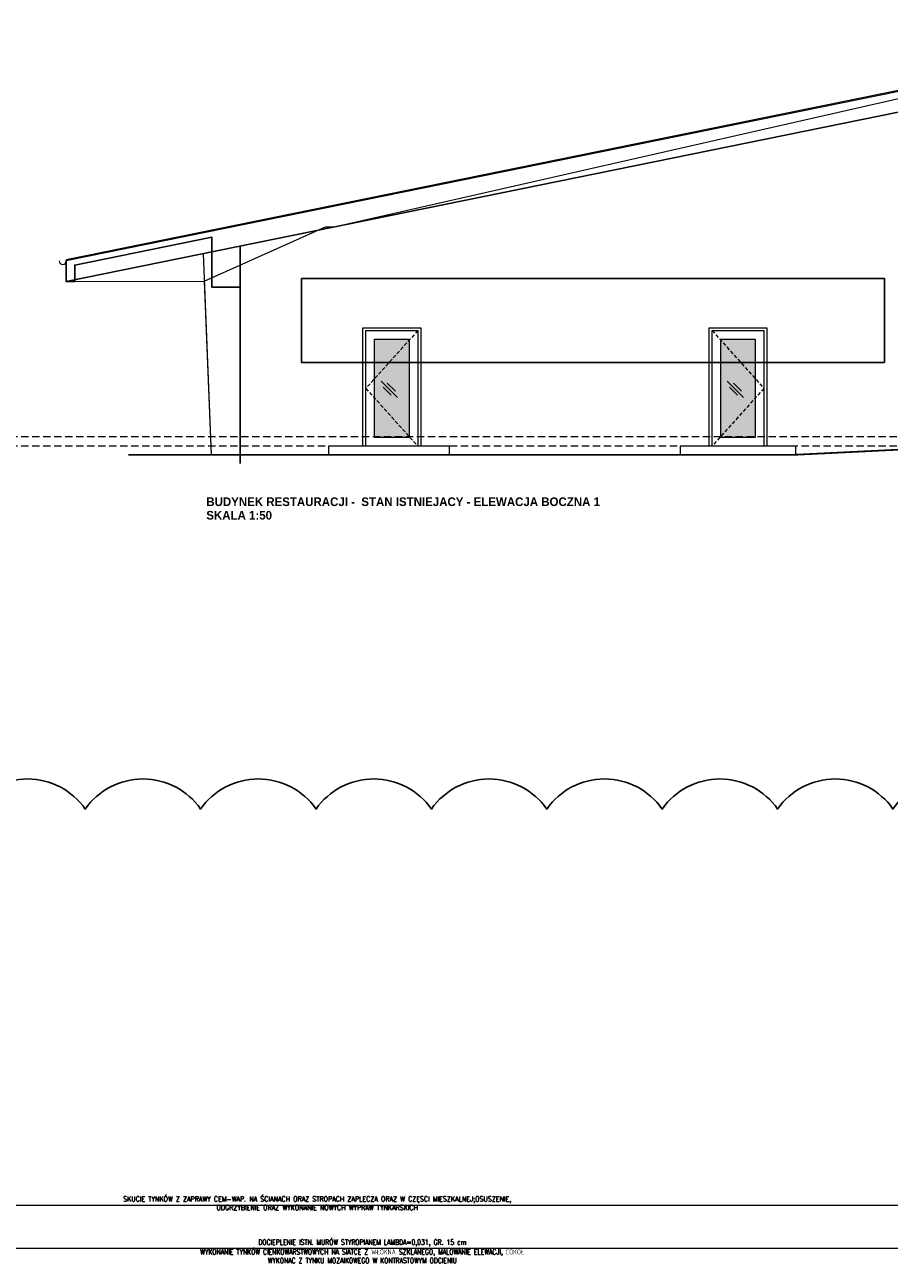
# Model space of a CAD drawing. Header units: millimetres. Extents: x 14400 to 93787, y -21104 to 39413.
# Tile 241 of 256: x 51742 to 53240, y 18305 to 20450. Entities that reach past the tile are written whole.
import ezdxf

# ---------------------------------------------------------------- set-up
doc = ezdxf.new("R2010")
doc.units = ezdxf.units.MM
doc.linetypes.add('HIDDEN', pattern=[9.525, 6.35, -3.175])
for name, color, linetype, lineweight in [('!MODUS_OPIS', 3, 'Continuous', 13), ('__MODUS_ŚCIANY', 2, 'Continuous', 35), ('Cienka', 3, 'Continuous', 9), ('Hatch', 4, 'Continuous', 5), ('Opis', 8, 'Continuous', 13), ('Widok', 1, 'Continuous', 15)]:
    doc.layers.add(name, color=color, linetype=linetype, lineweight=lineweight)
doc.styles.add('STYLE10', font='arialbd.ttf')
doc.styles.add('TXT', font='simplex.shx', dxfattribs={"width": 0.8})

msp = doc.modelspace()

# ---------------------------------------------------------------- hatches: boundary and pattern name
at = {"layer": 'Hatch'}
h = msp.add_hatch(color=254, dxfattribs=at)
h.dxf.hatch_style = 1
h.paths.add_polyline_path([(52348.13628, 19904.92356), (52408.13625, 19904.92356), (52408.13625, 19734.92356), (52348.13628, 19734.92356)])
h = msp.add_hatch(color=254, dxfattribs=at)
h.dxf.hatch_style = 1
h.paths.add_polyline_path([(52948.13625, 19904.92356), (53008.13625, 19904.92356), (53008.13625, 19734.92356), (52948.13625, 19734.92356)])

# ---------------------------------------------------------------- linework, layer by layer
at = {"layer": '!MODUS_OPIS', "linetype": 'HIDDEN', "ltscale": 2}
for points in [[(53882.10383, 19735.92356), (46153.69964, 19735.92356)], [(53882.10383, 19719.92356), (46153.69964, 19719.92356)]]:
    msp.add_lwpolyline(points, dxfattribs=at)
at = {"layer": '__MODUS_ŚCIANY', "ltscale": 2, "const_width": 3}
msp.add_lwpolyline([(51921.59792, 19704.92356), (53078.13625, 19704.92356), (53384.79919, 19720.01898), (53624.88625, 19719.92356), (53630.88625, 19719.92356), (53800.13625, 19719.92356), (53900.13625, 19719.92356), (54516.33569, 19720.43431), (54758.95855, 19689.92356)], dxfattribs=at)
at = {"layer": 'Cienka', "linetype": 'HIDDEN'}
for points in [[(52423.13625, 19919.92356), (52333.13628, 19819.92356), (52423.13625, 19719.92356)], [(52933.13625, 19919.92356), (53023.13625, 19819.92356), (52933.13625, 19719.92356)]]:
    msp.add_lwpolyline(points, dxfattribs=at)
at = {"layer": 'DEFPOINTS', "color": 6}
msp.add_lwpolyline([(53815.13625, 20411.84374), (51813.6918, 20004.92356)], dxfattribs=at)
at = {"layer": 'DEFPOINTS', "color": 2}
for points in [[(51813.6918, 20040.63962), (51813.6918, 20004.92356), (51828.6918, 20004.92356), (51828.6918, 20033.48473), (52066.13625, 20081.76033), (52066.13625, 19994.92356)], [(52115.13625, 20066.21121), (52115.13625, 19689.92356)], [(52066.13625, 19994.92356), (52115.13625, 19994.92356)]]:
    msp.add_lwpolyline(points, dxfattribs=at)
msp.add_lwpolyline([(52221.36942, 20010.36919), (53231.76332, 20010.36919), (53231.76332, 19864.71301), (52221.36942, 19864.71301)], close=True, dxfattribs=at)
at = {"layer": 'DEFPOINTS'}
msp.add_lwpolyline([(51646.73866, 19091.30983, -0.5206), (51846.73866, 19091.30983, -0.5206), (52046.73866, 19091.30983, -0.5206), (52246.73866, 19091.30983, -0.5206), (52446.73866, 19091.30983, -0.5206), (52646.73866, 19091.30983, -0.5206), (52846.73866, 19091.30983, -0.5206), (53046.73866, 19091.30983, -0.5206), (53246.73866, 19091.30983, -0.5206), (53446.73866, 19091.30983, -0.5206), (53646.73866, 19091.30983, -0.5206), (53846.73866, 19091.30983, -0.5206), (54046.73866, 19091.30983, -0.5206), (54246.73866, 19091.30983, -0.5206), (54446.73866, 19091.30983, -0.5206), (54646.73866, 19091.30983, -0.5206), (54846.73866, 19091.30983, -0.5206), (55046.73866, 19091.30983, -0.5206)], format="xyb", dxfattribs=at)
at = {"layer": 'Hatch'}
for points in [[(52359.5779, 19832.61297), (52387.86218, 19804.3287)], [(52363.11344, 19822.00636), (52377.25557, 19807.86423)], [(52370.14152, 19829.12042), (52384.28365, 19814.97829)], [(52959.57789, 19832.61297), (52987.86216, 19804.3287)], [(52963.11342, 19822.00636), (52977.25556, 19807.86423)], [(52970.1415, 19829.12042), (52984.28363, 19814.97829)]]:
    msp.add_lwpolyline(points, dxfattribs=at)
at = {"layer": 'Opis', "ltscale": 0.7}
for points in [[(51091.79616, 18385.37014), (51091.79616, 18405.37014), (53452.79616, 18405.37014), (53452.79616, 18385.37014)], [(51091.79616, 18310.48222), (51091.79616, 18330.48222), (53452.79616, 18330.48222), (53452.79616, 18310.48222)]]:
    msp.add_lwpolyline(points, dxfattribs=at)
at = {"layer": 'Widok', "color": 1}
for points in [[(53815.13625, 20449.60072), (51813.6918, 20042.68054)], [(53325.13625, 20347.9363), (51813.6918, 20040.63962)], [(52278.13628, 20099.35128), (53325.13625, 20337.73172)], [(52053.00053, 20005.60451), (52263.12631, 20099.46522), (52278.12631, 20099.46522)], [(51813.6918, 20042.68054), (51813.6918, 20004.92356)], [(52051.12628, 20053.3131), (52064.80398, 19705.15144), (53078.12628, 19705.0375), (53385.12628, 19720.0375)], [(51828.68183, 20005.0375), (52053.00053, 20005.60451), (52064.81395, 19705.0375)], [(52328.13628, 19719.92356), (52328.13628, 19924.92356), (52428.13625, 19924.92356), (52428.13625, 19719.92356)], [(52333.13628, 19719.92356), (52333.13628, 19919.92356), (52423.13625, 19919.92356), (52423.13625, 19719.92356)], [(52928.13625, 19719.92356), (52928.13625, 19924.92356), (53028.13625, 19924.92356), (53028.13625, 19719.92356)], [(52933.13625, 19719.92356), (52933.13625, 19919.92356), (53023.13625, 19919.92356), (53023.13625, 19719.92356)], [(52478.13625, 19704.92356), (52478.13625, 19719.92356), (52268.13628, 19719.92356), (52268.13628, 19704.92356)], [(53078.13625, 19704.92356), (53078.13625, 19719.92356), (52878.13625, 19719.92356), (52878.13625, 19704.92356)]]:
    msp.add_lwpolyline(points, dxfattribs=at)
msp.add_lwpolyline([(51801.6918, 20040.63962, 1), (51813.6918, 20040.63962)], format="xyb", dxfattribs=at)
for points in [[(52333.13628, 19919.92356), (52423.13625, 19919.92356), (52423.13625, 19719.92356), (52333.13628, 19719.92356)], [(52933.13625, 19919.92356), (53023.13625, 19919.92356), (53023.13625, 19719.92356), (52933.13625, 19719.92356)], [(52348.13628, 19904.92356), (52408.13625, 19904.92356), (52408.13625, 19734.92356), (52348.13628, 19734.92356)], [(52948.13625, 19904.92356), (53008.13625, 19904.92356), (53008.13625, 19734.92356), (52948.13625, 19734.92356)]]:
    msp.add_lwpolyline(points, close=True, dxfattribs=at)

# ---------------------------------------------------------------- texts
at = {"layer": 'Opis', "ltscale": 0.7, "style": 'STYLE10', "width": 0.95}
for s, p in [('BUDYNEK RESTAURACJI -  STAN ISTNIEJACY - ELEWACJA BOCZNA 1', (52056.54256, 19616.02412)), ('SKALA 1:50', (52056.54256, 19592.60809))]:
    msp.add_text(s, height=15, rotation=359.99998992, dxfattribs=at).set_placement(p)
at = {"layer": 'Opis', "ltscale": 0.7, "insert": (51903.03527, 18420.47202), "char_height": 9, "attachment_point": 1, "style": 'TXT'}
msp.add_mtext_dynamic_manual_height_columns('\\pxqc;SKUCIE TYNKÓW Z ZAPRAWY CEM-WAP. NA ŚCIANACH ORAZ STROPACH ZAPLECZA ORAZ W CZĘSCI MIESZKALNEJ;OSUSZENIE, ODGRZYBIENIE ORAZ WYKONANIE NOWYCH WYPRAW TYNKARSKICH  ', width=691.4978258, gutter_width=12.5, heights=[0], dxfattribs=at)
at = {"layer": 'Opis', "ltscale": 0.7, "char_height": 9, "width": 532.6044424, "attachment_point": 1, "style": 'TXT'}
for s, insert in [('\\pxqc;{\\W0.7;DOCIEPLENIE ISTN. MURÓW STYROPIANEM LAMBDA=0,031, GR. 15 cm }', (52060.69925, 18345.57657)), ('\\pxqc;{\\W0.7;WYKONANIE TYNKÓW CIENKOWARSTWOWYCH NA SIATCE Z WŁÓKNA SZKLANEGO, MALOWANIE ELEWACJI, COKÓŁ WYKONAC Z TYNKU MOZAIKOWEGO W KONTRASTOWYM ODCIENIU}', (52060.69925, 18328.83093))]:
    msp.add_mtext(s, dxfattribs=dict(at, insert=insert))

doc.saveas('drawing.dxf')
